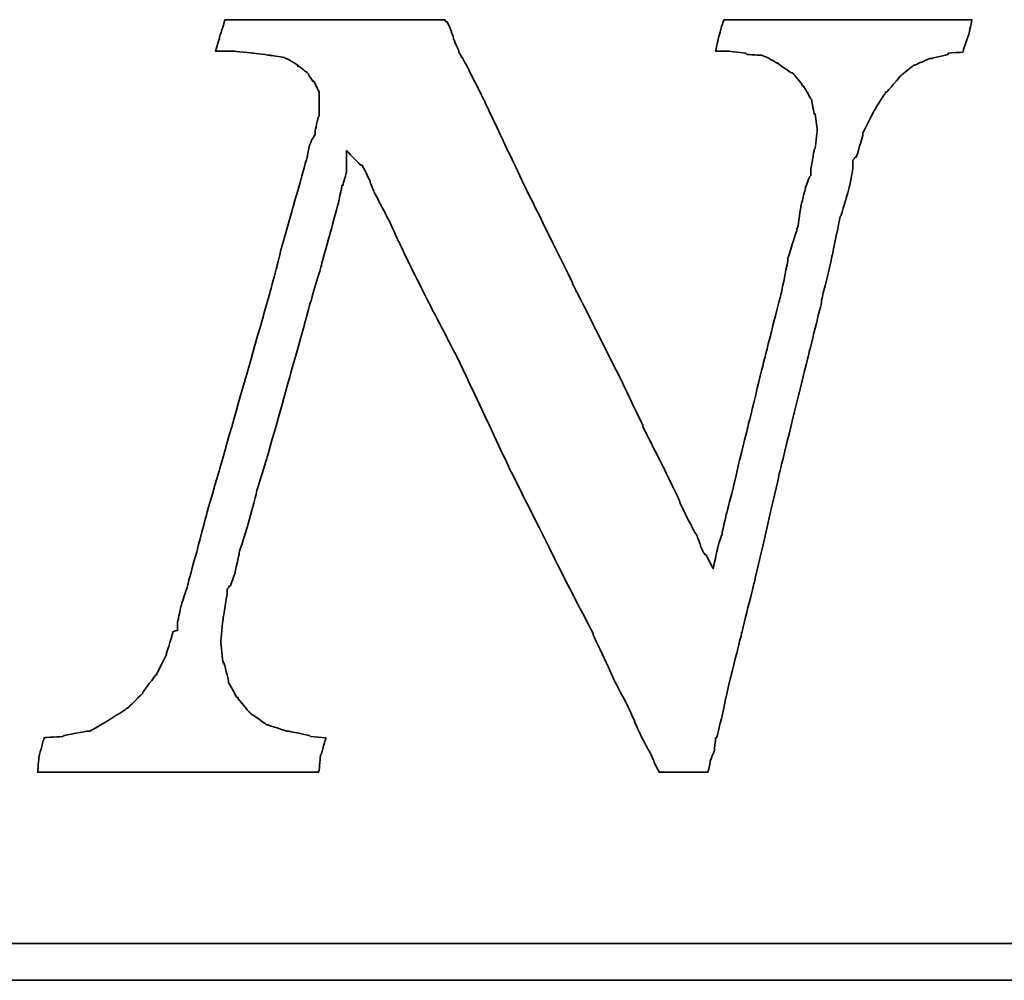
# Model space of a CAD drawing. Header units: millimetres. Extents: x -386 to 3135, y -1989 to 860.
# Tile 37 of 256: x -27.17 to -21.05, y -1959.63 to -1953.67. Entities that reach past the tile are written whole.
import ezdxf

# ---------------------------------------------------------------- set-up
doc = ezdxf.new("R2010")
doc.units = ezdxf.units.MM
doc.layers.add('DIM', color=4, linetype='CONTINUOUS')
doc.layers.add('layer 1', color=7, linetype='CONTINUOUS')

# ---------------------------------------------------------------- blocks, each defined once
blk = doc.blocks.new('TBI MOTION logo(完整正式版)')
at = {"layer": 'layer 1', "color": 22, "lineweight": 35}
for points, knots in [([(58.92625, -7.91875), (58.92625, -7.91875), (58.58625, -7.89375), (58.58625, -7.89375), (58.58625, -7.89375), (58.58625, -7.89375), (58.56625, -7.87125), (58.56625, -7.87125), (58.56625, -7.87125), (58.56625, -7.87125), (58.08375, -7.77375), (58.08375, -7.77375), (58.08375, -7.77375), (58.08375, -7.77375), (58.06125, -7.77375), (58.06125, -7.77375), (58.06125, -7.77375), (58.06125, -7.77375), (57.62625, -7.63125), (57.62625, -7.63125), (57.62625, -7.63125), (57.62625, -7.63125), (57.60625, -7.63125), (57.60625, -7.63125), (57.60625, -7.63125), (57.60625, -7.63125), (57.58125, -7.60625), (57.58125, -7.60625), (57.58125, -7.60625), (57.58125, -7.60625), (57.26625, -7.38875), (57.26625, -7.38875), (57.26625, -7.38875), (57.26625, -7.38875), (57.24625, -7.36875), (57.24625, -7.36875), (57.24625, -7.36875), (57.24625, -7.36875), (57.22125, -7.34375), (57.22125, -7.34375), (57.22125, -7.34375), (57.22125, -7.34375), (56.98125, -7.05375), (56.98125, -7.05375), (56.98125, -7.05375), (56.98125, -7.05375), (56.98125, -7.02875), (56.98125, -7.02875), (56.98125, -7.02875), (56.98125, -7.02875), (56.95625, -7.02875), (56.95625, -7.02875), (56.95625, -7.02875), (56.95625, -7.02875), (56.76625, -6.69625), (56.76625, -6.69625), (56.76625, -6.69625), (56.76625, -6.69625), (56.76625, -6.67125), (56.76625, -6.67125), (56.76625, -6.67125), (56.76625, -6.67125), (56.76625, -6.64875), (56.76625, -6.64875), (56.76625, -6.64875), (56.76625, -6.64875), (56.67125, -6.26375), (56.67125, -6.26375), (56.67125, -6.26375), (56.67125, -6.26375), (56.64625, -6.26375), (56.64625, -6.26375), (56.64625, -6.26375), (56.64625, -6.26375), (56.64625, -6.23875), (56.64625, -6.23875), (56.64625, -6.23875), (56.64625, -6.23875), (56.59625, -5.80875), (56.59625, -5.80875), (56.59625, -5.80875), (56.59625, -5.80875), (56.59625, -5.78375), (56.59625, -5.78375), (56.59625, -5.78375), (56.59625, -5.78375), (56.64625, -5.30375), (56.64625, -5.30375), (56.64625, -5.30375), (56.64625, -5.30375), (56.64625, -5.27875), (56.64625, -5.27875), (56.64625, -5.27875), (56.64625, -5.27875), (56.74125, -4.72875), (56.74125, -4.72875), (56.74125, -4.72875), (56.74125, -4.72875), (56.74125, -4.67875), (56.74125, -4.67875), (56.74125, -4.67875), (56.74125, -4.67875), (56.74125, -4.63375), (56.74125, -4.63375), (56.74125, -4.63375), (56.74125, -4.63375), (56.79125, -4.55875), (56.79125, -4.55875), (56.79125, -4.55875), (56.79125, -4.55875), (56.81125, -4.55875), (56.81125, -4.55875), (56.81125, -4.55875), (56.81125, -4.55875), (56.91125, -4.27375), (56.91125, -4.27375), (56.91125, -4.27375), (56.91125, -4.27375), (57.00625, -3.83874), (57.00625, -3.83874), (57.00625, -3.83874), (57.00625, -3.83874), (57.00625, -3.81374), (57.00625, -3.81374), (57.00625, -3.81374), (57.00625, -3.81374), (57.19875, -3.21374), (57.19875, -3.21374), (57.19875, -3.21374), (57.19875, -3.21374), (57.38625, -2.49625), (57.38625, -2.49625), (57.38625, -2.49625), (57.38625, -2.49625), (57.38625, -2.47374), (57.38625, -2.47374), (57.38625, -2.47374), (57.38625, -2.47374), (57.62625, -1.70375), (57.62625, -1.70375), (57.62625, -1.70375), (57.62625, -1.70375), (58.10625, 0.00125), (58.10625, 0.00125), (58.10625, 0.00125), (58.10625, 0.00125), (58.58625, 1.72625), (58.58625, 1.72625), (58.58625, 1.72625), (58.58625, 1.72625), (58.82625, 2.54125), (58.82625, 2.54125), (58.82625, 2.54125), (58.82625, 2.54125), (58.82625, 2.56374), (58.82625, 2.56374), (58.82625, 2.56374), (58.82625, 2.56374), (59.02125, 3.26125), (59.02125, 3.26125), (59.02125, 3.26125), (59.02125, 3.26125), (59.18625, 3.86125), (59.18625, 3.86125), (59.18625, 3.86125), (59.18625, 3.86125), (59.28625, 4.31875), (59.28625, 4.31875), (59.28625, 4.31875), (59.28625, 4.31875), (59.30625, 4.31875), (59.30625, 4.31875), (59.30625, 4.31875), (59.30625, 4.31875), (59.30625, 4.34125), (59.30625, 4.34125), (59.30625, 4.34125), (59.30625, 4.34125), (59.38125, 4.60625), (59.38125, 4.60625), (59.38125, 4.60625), (59.38125, 4.60625), (59.38125, 4.65125), (59.38125, 4.65125), (59.38125, 4.65125), (59.38125, 4.65125), (59.38125, 5.08625), (59.38125, 5.08625), (59.38125, 5.08625), (59.38125, 5.08625), (59.66625, 4.79624), (59.66625, 4.79624), (59.66625, 4.79624), (59.66625, 4.79624), (59.74125, 4.75124), (59.74125, 4.75124), (59.74125, 4.75124), (59.74125, 4.75124), (59.74125, 4.72624), (59.74125, 4.72624), (59.74125, 4.72624), (59.74125, 4.72624), (59.76125, 4.70124), (59.76125, 4.70124), (59.76125, 4.70124), (59.76125, 4.70124), (59.81125, 4.60625), (59.81125, 4.60625), (59.81125, 4.60625), (59.81125, 4.60625), (59.90625, 4.41125), (59.90625, 4.41125), (59.90625, 4.41125), (59.90625, 4.41125), (59.90625, 4.39125), (59.90625, 4.39125), (59.90625, 4.39125), (59.90625, 4.39125), (60.00375, 4.15124), (60.00375, 4.15124), (60.00375, 4.15124), (60.00375, 4.15124), (60.14625, 3.88374), (60.14625, 3.88374), (60.14625, 3.88374), (60.14625, 3.88374), (60.34125, 3.50124), (60.34125, 3.50124), (60.34125, 3.50124), (60.34125, 3.50124), (60.53125, 3.09125), (60.53125, 3.09125), (60.53125, 3.09125), (60.53125, 3.09125), (60.74625, 2.63625), (60.74625, 2.63625), (60.74625, 2.63625), (60.74625, 2.63625), (61.25125, 1.63124), (61.25125, 1.63124), (61.25125, 1.63124), (61.25125, 1.63124), (61.85125, 0.47625), (61.85125, 0.47625), (61.85125, 0.47625), (61.85125, 0.47625), (63.02625, -2.01874), (63.02625, -2.01874), (63.02625, -2.01874), (63.02625, -2.01874), (64.27625, -4.51374), (64.27625, -4.51374), (64.27625, -4.51374), (64.27625, -4.51374), (64.85125, -5.61375), (64.85125, -5.61375), (64.85125, -5.61375), (64.85125, -5.61375), (64.85125, -5.64125), (64.85125, -5.64125), (64.85125, -5.64125), (64.85125, -5.64125), (65.32875, -6.67125), (65.32875, -6.67125), (65.32875, -6.67125), (65.32875, -6.67125), (65.57125, -7.12875), (65.57125, -7.12875), (65.57125, -7.12875), (65.57125, -7.12875), (65.76125, -7.53625), (65.76125, -7.53625), (65.76125, -7.53625), (65.76125, -7.53625), (65.76125, -7.55625), (65.76125, -7.55625), (65.76125, -7.55625), (65.76125, -7.55625), (65.90375, -7.87125), (65.90375, -7.87125), (65.90375, -7.87125), (65.90375, -7.87125), (66.07125, -8.18125), (66.07125, -8.18125), (66.07125, -8.18125), (66.07125, -8.18125), (66.19125, -8.42375), (66.19125, -8.42375), (66.19125, -8.42375), (66.19125, -8.42375), (66.19125, -8.44375), (66.19125, -8.44375), (66.19125, -8.44375), (66.19125, -8.44375), (66.29125, -8.63875), (66.29125, -8.63875), (66.29125, -8.63875), (66.29125, -8.63875), (66.31125, -8.68625), (66.31125, -8.68625), (66.31125, -8.68625), (66.31125, -8.68625), (66.38375, -8.68625), (66.38375, -8.68625), (66.38375, -8.68625), (66.38375, -8.68625), (66.84125, -8.68625), (66.84125, -8.68625), (66.84125, -8.68625), (66.84125, -8.68625), (67.29625, -8.68625), (67.29625, -8.68625), (67.29625, -8.68625), (67.29625, -8.68625), (67.36625, -8.68625), (67.36625, -8.68625), (67.36625, -8.68625), (67.36625, -8.68625), (67.39125, -8.68625), (67.39125, -8.68625), (67.39125, -8.68625), (67.39125, -8.68625), (67.44125, -8.46875), (67.44125, -8.46875), (67.44125, -8.46875), (67.44125, -8.46875), (67.44125, -8.44375), (67.44125, -8.44375), (67.44125, -8.44375), (67.44125, -8.44375), (67.53625, -8.20375), (67.53625, -8.20375), (67.53625, -8.20375), (67.53625, -8.20375), (67.56125, -7.94375), (67.56125, -7.94375), (67.56125, -7.94375), (67.56125, -7.94375), (67.56125, -7.91875), (67.56125, -7.91875), (67.56125, -7.91875), (67.56125, -7.91875), (67.58625, -7.91875), (67.58625, -7.91875), (67.58625, -7.91875), (67.58625, -7.91875), (67.68125, -7.53625), (67.68125, -7.53625), (67.68125, -7.53625), (67.68125, -7.53625), (67.87375, -6.67125), (67.87375, -6.67125), (67.87375, -6.67125), (67.87375, -6.67125), (68.13625, -5.61375), (68.13625, -5.61375), (68.13625, -5.61375), (68.13625, -5.61375), (68.42375, -4.46374), (68.42375, -4.46374), (68.42375, -4.46374), (68.42375, -4.46374), (68.99875, -1.96874), (68.99875, -1.96874), (68.99875, -1.96874), (68.99875, -1.96874), (69.62625, 0.57625), (69.62625, 0.57625), (69.62625, 0.57625), (69.62625, 0.57625), (69.91125, 1.72625), (69.91125, 1.72625), (69.91125, 1.72625), (69.91125, 1.72625), (69.91125, 1.77625), (69.91125, 1.77625), (69.91125, 1.77625), (69.91125, 1.77625), (70.15125, 2.78124), (70.15125, 2.78124), (70.15125, 2.78124), (70.15125, 2.78124), (70.32125, 3.62125), (70.32125, 3.62125), (70.32125, 3.62125), (70.32125, 3.62125), (70.34125, 3.64625), (70.34125, 3.64625), (70.34125, 3.64625), (70.34125, 3.64625), (70.44125, 3.98125), (70.44125, 3.98125), (70.44125, 3.98125), (70.44125, 3.98125), (70.53625, 4.31875), (70.53625, 4.31875), (70.53625, 4.31875), (70.53625, 4.31875), (70.58125, 4.55875), (70.58125, 4.55875), (70.58125, 4.55875), (70.58125, 4.55875), (70.60625, 4.72624), (70.60625, 4.72624), (70.60625, 4.72624), (70.60625, 4.72624), (70.60625, 4.79624), (70.60625, 4.79624), (70.60625, 4.79624), (70.60625, 4.79624), (70.60625, 4.87125), (70.60625, 4.87125), (70.60625, 4.87125), (70.60625, 4.87125), (70.65625, 4.94125), (70.65625, 4.94125), (70.65625, 4.94125), (70.65625, 4.94125), (70.68125, 4.94125), (70.68125, 4.94125), (70.68125, 4.94125), (70.68125, 4.94125), (70.82125, 5.42125), (70.82125, 5.42125), (70.82125, 5.42125), (70.82125, 5.42125), (70.82125, 5.44625), (70.82125, 5.44625), (70.82125, 5.44625), (70.82125, 5.44625), (70.82125, 5.47125), (70.82125, 5.47125), (70.82125, 5.47125), (70.82125, 5.47125), (71.06125, 5.94625), (71.06125, 5.94625), (71.06125, 5.94625), (71.06125, 5.94625), (71.30125, 6.33124), (71.30125, 6.33124), (71.30125, 6.33124), (71.30125, 6.33124), (71.32625, 6.35625), (71.32625, 6.35625), (71.32625, 6.35625), (71.32625, 6.35625), (71.32625, 6.38124), (71.32625, 6.38124), (71.32625, 6.38124), (71.32625, 6.38124), (71.35125, 6.38124), (71.35125, 6.38124), (71.35125, 6.38124), (71.35125, 6.38124), (71.66125, 6.74125), (71.66125, 6.74125), (71.66125, 6.74125), (71.66125, 6.74125), (71.68625, 6.76625), (71.68625, 6.76625), (71.68625, 6.76625), (71.68625, 6.76625), (71.92625, 6.95624), (71.92625, 6.95624), (71.92625, 6.95624), (71.92625, 6.95624), (71.95125, 6.98125), (71.95125, 6.98125), (71.95125, 6.98125), (71.95125, 6.98125), (71.97625, 6.98125), (71.97625, 6.98125), (71.97625, 6.98125), (71.97625, 6.98125), (72.31125, 7.12624), (72.31125, 7.12624), (72.31125, 7.12624), (72.31125, 7.12624), (72.33375, 7.12624), (72.33375, 7.12624), (72.33375, 7.12624), (72.33375, 7.12624), (72.71625, 7.21875), (72.71625, 7.21875), (72.71625, 7.21875), (72.71625, 7.21875), (72.71625, 7.24624), (72.71625, 7.24624), (72.71625, 7.24624), (72.71625, 7.24624), (72.74125, 7.24624), (72.74125, 7.24624), (72.74125, 7.24624), (72.74125, 7.24624), (73.03124, 7.26624), (73.03124, 7.26624), (73.03124, 7.26624), (73.03124, 7.26624), (73.05375, 7.29125), (73.05375, 7.29125), (73.05375, 7.29125), (73.05375, 7.29125), (73.05375, 7.31625), (73.05375, 7.31625), (73.05375, 7.31625), (73.05375, 7.31625), (73.17625, 7.67625), (73.17625, 7.67625), (73.17625, 7.67625), (73.17625, 7.67625), (73.24625, 7.98625), (73.24625, 7.98625), (73.24625, 7.98625), (73.24625, 7.98625), (73.19625, 7.98625), (73.19625, 7.98625), (73.19625, 7.98625), (73.19625, 7.98625), (72.93625, 7.98625), (72.93625, 7.98625), (72.93625, 7.98625), (72.93625, 7.98625), (72.55125, 7.98625), (72.55125, 7.98625), (72.55125, 7.98625), (72.55125, 7.98625), (72.09625, 7.98625), (72.09625, 7.98625), (72.09625, 7.98625), (72.09625, 7.98625), (71.64125, 7.98625), (71.64125, 7.98625), (71.64125, 7.98625), (71.64125, 7.98625), (70.53625, 7.98625), (70.53625, 7.98625), (70.53625, 7.98625), (70.53625, 7.98625), (69.47875, 7.98625), (69.47875, 7.98625), (69.47875, 7.98625), (69.47875, 7.98625), (68.95125, 7.98625), (68.95125, 7.98625), (68.95125, 7.98625), (68.95125, 7.98625), (68.52125, 7.98625), (68.52125, 7.98625), (68.52125, 7.98625), (68.52125, 7.98625), (68.13625, 7.98625), (68.13625, 7.98625), (68.13625, 7.98625), (68.13625, 7.98625), (67.87375, 7.98625), (67.87375, 7.98625), (67.87375, 7.98625), (67.87375, 7.98625), (67.75125, 7.98625), (67.75125, 7.98625), (67.75125, 7.98625), (67.75125, 7.98625), (67.72625, 7.94125), (67.72625, 7.94125), (67.72625, 7.94125), (67.72625, 7.94125), (67.63125, 7.60625), (67.63125, 7.60625), (67.63125, 7.60625), (67.63125, 7.60625), (67.56125, 7.29125), (67.56125, 7.29125), (67.56125, 7.29125), (67.56125, 7.29125), (67.72625, 7.29125), (67.72625, 7.29125), (67.72625, 7.29125), (67.72625, 7.29125), (67.82625, 7.29125), (67.82625, 7.29125), (67.82625, 7.29125), (67.82625, 7.29125), (67.84625, 7.29125), (67.84625, 7.29125), (67.84625, 7.29125), (67.84625, 7.29125), (68.23125, 7.24624), (68.23125, 7.24624), (68.23125, 7.24624), (68.23125, 7.24624), (68.25875, 7.21875), (68.25875, 7.21875), (68.25875, 7.21875), (68.25875, 7.21875), (68.59125, 7.19624), (68.59125, 7.19624), (68.59125, 7.19624), (68.59125, 7.19624), (68.64125, 7.17125), (68.64125, 7.17125), (68.64125, 7.17125), (68.64125, 7.17125), (68.66625, 7.17125), (68.66625, 7.17125), (68.66625, 7.17125), (68.66625, 7.17125), (68.92625, 7.02624), (68.92625, 7.02624), (68.92625, 7.02624), (68.92625, 7.02624), (68.95125, 7.02624), (68.95125, 7.02624), (68.95125, 7.02624), (68.95125, 7.02624), (68.95125, 7.00624), (68.95125, 7.00624), (68.95125, 7.00624), (68.95125, 7.00624), (69.23875, 6.81125), (69.23875, 6.81125), (69.23875, 6.81125), (69.23875, 6.81125), (69.26625, 6.81125), (69.26625, 6.81125), (69.26625, 6.81125), (69.26625, 6.81125), (69.28625, 6.78625), (69.28625, 6.78625), (69.28625, 6.78625), (69.28625, 6.78625), (69.47875, 6.54875), (69.47875, 6.54875), (69.47875, 6.54875), (69.47875, 6.54875), (69.47875, 6.52375), (69.47875, 6.52375), (69.47875, 6.52375), (69.47875, 6.52375), (69.50625, 6.52375), (69.50625, 6.52375), (69.50625, 6.52375), (69.50625, 6.52375), (69.67125, 6.23625), (69.67125, 6.23625), (69.67125, 6.23625), (69.67125, 6.23625), (69.69375, 6.21125), (69.69375, 6.21125), (69.69375, 6.21125), (69.69375, 6.21125), (69.69375, 6.18625), (69.69375, 6.18625), (69.69375, 6.18625), (69.69375, 6.18625), (69.74625, 5.89875), (69.74625, 5.89875), (69.74625, 5.89875), (69.74625, 5.89875), (69.76625, 5.89875), (69.76625, 5.89875), (69.76625, 5.89875), (69.76625, 5.89875), (69.81375, 5.56625), (69.81375, 5.56625), (69.81375, 5.56625), (69.81375, 5.56625), (69.81375, 5.54125), (69.81375, 5.54125), (69.81375, 5.54125), (69.81375, 5.54125), (69.81375, 5.51625), (69.81375, 5.51625), (69.81375, 5.51625), (69.81375, 5.51625), (69.76625, 5.13125), (69.76625, 5.13125), (69.76625, 5.13125), (69.76625, 5.13125), (69.74625, 5.10874), (69.74625, 5.10874), (69.74625, 5.10874), (69.74625, 5.10874), (69.67125, 4.65125), (69.67125, 4.65125), (69.67125, 4.65125), (69.67125, 4.65125), (69.67125, 4.55875), (69.67125, 4.55875), (69.67125, 4.55875), (69.67125, 4.55875), (69.67125, 4.53125), (69.67125, 4.53125), (69.67125, 4.53125), (69.67125, 4.53125), (69.64625, 4.50874), (69.64625, 4.50874), (69.64625, 4.50874), (69.64625, 4.50874), (69.55125, 4.27125), (69.55125, 4.27125), (69.55125, 4.27125), (69.55125, 4.27125), (69.55125, 4.24625), (69.55125, 4.24625), (69.55125, 4.24625), (69.55125, 4.24625), (69.45375, 3.86125), (69.45375, 3.86125), (69.45375, 3.86125), (69.45375, 3.86125), (69.38625, 3.40624), (69.38625, 3.40624), (69.38625, 3.40624), (69.38625, 3.40624), (69.35875, 3.33125), (69.35875, 3.33125), (69.35875, 3.33125), (69.35875, 3.33125), (69.35875, 3.30875), (69.35875, 3.30875), (69.35875, 3.30875), (69.35875, 3.30875), (69.16625, 2.71125), (69.16625, 2.71125), (69.16625, 2.71125), (69.16625, 2.71125), (69.16625, 2.66375), (69.16625, 2.66375), (69.16625, 2.66375), (69.16625, 2.66375), (69.02625, 1.96374), (69.02625, 1.96374), (69.02625, 1.96374), (69.02625, 1.96374), (68.64125, 0.45624), (68.64125, 0.45624), (68.64125, 0.45624), (68.64125, 0.45624), (68.25875, -1.10625), (68.25875, -1.10625), (68.25875, -1.10625), (68.25875, -1.10625), (68.08625, -1.80125), (68.08625, -1.80125), (68.08625, -1.80125), (68.08625, -1.80125), (67.94625, -2.42625), (67.94625, -2.42625), (67.94625, -2.42625), (67.94625, -2.42625), (67.80125, -2.95375), (67.80125, -2.95375), (67.80125, -2.95375), (67.80125, -2.95375), (67.70625, -3.38375), (67.70625, -3.38375), (67.70625, -3.38375), (67.70625, -3.38375), (67.70625, -3.40875), (67.70625, -3.40875), (67.70625, -3.40875), (67.70625, -3.40875), (67.63125, -3.62375), (67.63125, -3.62375), (67.63125, -3.62375), (67.63125, -3.62375), (67.60625, -3.72125), (67.60625, -3.72125), (67.60625, -3.72125), (67.60625, -3.72125), (67.51125, -4.17375), (67.51125, -4.17375), (67.51125, -4.17375), (67.51125, -4.17375), (67.34625, -3.86374), (67.34625, -3.86374), (67.34625, -3.86374), (67.34625, -3.86374), (67.32125, -3.86374), (67.32125, -3.86374), (67.32125, -3.86374), (67.32125, -3.86374), (67.27125, -3.76874), (67.27125, -3.76874), (67.27125, -3.76874), (67.27125, -3.76874), (67.22625, -3.67374), (67.22625, -3.67374), (67.22625, -3.67374), (67.22625, -3.67374), (67.22625, -3.64875), (67.22625, -3.64875), (67.22625, -3.64875), (67.22625, -3.64875), (67.15125, -3.45375), (67.15125, -3.45375), (67.15125, -3.45375), (67.15125, -3.45375), (67.05625, -3.28875), (67.05625, -3.28875), (67.05625, -3.28875), (67.05625, -3.28875), (66.91125, -3.00125), (66.91125, -3.00125), (66.91125, -3.00125), (66.91125, -3.00125), (66.77125, -2.71375), (66.77125, -2.71375), (66.77125, -2.71375), (66.77125, -2.71375), (66.77125, -2.68875), (66.77125, -2.68875), (66.77125, -2.68875), (66.77125, -2.68875), (66.41125, -1.94374), (66.41125, -1.94374), (66.41125, -1.94374), (66.41125, -1.94374), (65.95125, -1.03375), (65.95125, -1.03375), (65.95125, -1.03375), (65.95125, -1.03375), (65.95125, -1.00875), (65.95125, -1.00875), (65.95125, -1.00875), (65.95125, -1.00875), (65.49625, -0.04874), (65.49625, -0.04874), (65.49625, -0.04874), (65.49625, -0.04874), (64.39375, 2.13624), (64.39375, 2.13624), (64.39375, 2.13624), (64.39375, 2.13624), (64.39375, 2.15624), (64.39375, 2.15624), (64.39375, 2.15624), (64.39375, 2.15624), (63.33625, 4.29125), (63.33625, 4.29125), (63.33625, 4.29125), (63.33625, 4.29125), (62.85625, 5.30125), (62.85625, 5.30125), (62.85625, 5.30125), (62.85625, 5.30125), (62.42625, 6.21125), (62.42625, 6.21125), (62.42625, 6.21125), (62.42625, 6.21125), (62.04125, 6.98125), (62.04125, 6.98125), (62.04125, 6.98125), (62.04125, 6.98125), (61.87375, 7.26624), (61.87375, 7.26624), (61.87375, 7.26624), (61.87375, 7.26624), (61.87375, 7.29125), (61.87375, 7.29125), (61.87375, 7.29125), (61.87375, 7.29125), (61.75625, 7.55625), (61.75625, 7.55625), (61.75625, 7.55625), (61.75625, 7.55625), (61.75625, 7.58124), (61.75625, 7.58124), (61.75625, 7.58124), (61.75625, 7.58124), (61.68375, 7.79375), (61.68375, 7.79375), (61.68375, 7.79375), (61.68375, 7.79375), (61.61125, 7.94125), (61.61125, 7.94125), (61.61125, 7.94125), (61.61125, 7.94125), (61.58625, 7.94125), (61.58625, 7.94125), (61.58625, 7.94125), (61.58625, 7.94125), (61.56375, 7.98625), (61.56375, 7.98625), (61.56375, 7.98625), (61.56375, 7.98625), (61.41875, 7.98625), (61.41875, 7.98625), (61.41875, 7.98625), (61.41875, 7.98625), (61.18125, 7.98625), (61.18125, 7.98625), (61.18125, 7.98625), (61.18125, 7.98625), (60.84125, 7.98625), (60.84125, 7.98625), (60.84125, 7.98625), (60.84125, 7.98625), (60.02625, 7.98625), (60.02625, 7.98625), (60.02625, 7.98625), (60.02625, 7.98625), (59.11625, 7.98625), (59.11625, 7.98625), (59.11625, 7.98625), (59.11625, 7.98625), (58.15625, 7.98625), (58.15625, 7.98625), (58.15625, 7.98625), (58.15625, 7.98625), (57.34125, 7.98625), (57.34125, 7.98625), (57.34125, 7.98625), (57.34125, 7.98625), (57.00625, 7.98625), (57.00625, 7.98625), (57.00625, 7.98625), (57.00625, 7.98625), (56.76625, 7.98625), (56.76625, 7.98625), (56.76625, 7.98625), (56.76625, 7.98625), (56.69125, 7.98625), (56.69125, 7.98625), (56.69125, 7.98625), (56.69125, 7.98625), (56.67125, 7.94125), (56.67125, 7.94125), (56.67125, 7.94125), (56.67125, 7.94125), (56.67125, 7.91625), (56.67125, 7.91625), (56.67125, 7.91625), (56.67125, 7.91625), (56.57125, 7.60625), (56.57125, 7.60625), (56.57125, 7.60625), (56.57125, 7.60625), (56.57125, 7.58124), (56.57125, 7.58124), (56.57125, 7.58124), (56.57125, 7.58124), (56.47625, 7.29125), (56.47625, 7.29125), (56.47625, 7.29125), (56.47625, 7.29125), (56.57125, 7.29125), (56.57125, 7.29125), (56.57125, 7.29125), (56.57125, 7.29125), (56.76625, 7.29125), (56.76625, 7.29125), (56.76625, 7.29125), (56.76625, 7.29125), (56.86125, 7.29125), (56.86125, 7.29125), (56.86125, 7.29125), (56.86125, 7.29125), (56.88625, 7.29125), (56.88625, 7.29125), (56.88625, 7.29125), (56.88625, 7.29125), (57.31625, 7.24624), (57.31625, 7.24624), (57.31625, 7.24624), (57.31625, 7.24624), (57.70125, 7.19624), (57.70125, 7.19624), (57.70125, 7.19624), (57.70125, 7.19624), (57.72625, 7.19624), (57.72625, 7.19624), (57.72625, 7.19624), (57.72625, 7.19624), (58.01125, 7.14624), (58.01125, 7.14624), (58.01125, 7.14624), (58.01125, 7.14624), (58.03625, 7.12624), (58.03625, 7.12624), (58.03625, 7.12624), (58.03625, 7.12624), (58.06125, 7.12624), (58.06125, 7.12624), (58.06125, 7.12624), (58.06125, 7.12624), (58.30125, 6.98125), (58.30125, 6.98125), (58.30125, 6.98125), (58.30125, 6.98125), (58.30125, 6.95624), (58.30125, 6.95624), (58.30125, 6.95624), (58.30125, 6.95624), (58.32375, 6.95624), (58.32375, 6.95624), (58.32375, 6.95624), (58.32375, 6.95624), (58.51625, 6.81125), (58.51625, 6.81125), (58.51625, 6.81125), (58.51625, 6.81125), (58.54125, 6.78625), (58.54125, 6.78625), (58.54125, 6.78625), (58.54125, 6.78625), (58.54125, 6.76625), (58.54125, 6.76625), (58.54125, 6.76625), (58.54125, 6.76625), (58.63625, 6.62124), (58.63625, 6.62124), (58.63625, 6.62124), (58.63625, 6.62124), (58.65875, 6.62124), (58.65875, 6.62124), (58.65875, 6.62124), (58.65875, 6.62124), (58.75625, 6.42625), (58.75625, 6.42625), (58.75625, 6.42625), (58.75625, 6.42625), (58.77875, 6.38124), (58.77875, 6.38124), (58.77875, 6.38124), (58.77875, 6.38124), (58.77875, 6.33124), (58.77875, 6.33124), (58.77875, 6.33124), (58.77875, 6.33124), (58.77875, 6.09125), (58.77875, 6.09125), (58.77875, 6.09125), (58.77875, 6.09125), (58.77875, 5.85125), (58.77875, 5.85125), (58.77875, 5.85125), (58.77875, 5.85125), (58.75625, 5.82625), (58.75625, 5.82625), (58.75625, 5.82625), (58.75625, 5.82625), (58.68625, 5.51625), (58.68625, 5.51625), (58.68625, 5.51625), (58.68625, 5.51625), (58.68625, 5.47125), (58.68625, 5.47125), (58.68625, 5.47125), (58.68625, 5.47125), (58.68625, 5.44625), (58.68625, 5.44625), (58.68625, 5.44625), (58.68625, 5.44625), (58.65875, 5.39625), (58.65875, 5.39625), (58.65875, 5.39625), (58.65875, 5.39625), (58.61125, 5.32624), (58.61125, 5.32624), (58.61125, 5.32624), (58.61125, 5.32624), (58.56625, 5.20375), (58.56625, 5.20375), (58.56625, 5.20375), (58.56625, 5.20375), (58.51625, 4.99125), (58.51625, 4.99125), (58.51625, 4.99125), (58.51625, 4.99125), (58.51625, 4.96625), (58.51625, 4.96625), (58.51625, 4.96625), (58.51625, 4.96625), (58.37125, 4.43625), (58.37125, 4.43625), (58.37125, 4.43625), (58.37125, 4.43625), (58.18125, 3.76625), (58.18125, 3.76625), (58.18125, 3.76625), (58.18125, 3.76625), (57.94125, 2.92624), (57.94125, 2.92624), (57.94125, 2.92624), (57.94125, 2.92624), (57.70125, 1.98874), (57.70125, 1.98874), (57.70125, 1.98874), (57.70125, 1.98874), (57.12625, -0.02374), (57.12625, -0.02374), (57.12625, -0.02374), (57.12625, -0.02374), (56.55125, -2.03875), (56.55125, -2.03875), (56.55125, -2.03875), (56.55125, -2.03875), (56.28625, -2.95375), (56.28625, -2.95375), (56.28625, -2.95375), (56.28625, -2.95375), (56.07125, -3.76874), (56.07125, -3.76874), (56.07125, -3.76874), (56.07125, -3.76874), (55.87625, -4.48874), (55.87625, -4.48874), (55.87625, -4.48874), (55.87625, -4.48874), (55.87625, -4.51374), (55.87625, -4.51374), (55.87625, -4.51374), (55.87625, -4.51374), (55.71125, -5.01625), (55.71125, -5.01625), (55.71125, -5.01625), (55.71125, -5.01625), (55.66125, -5.25375), (55.66125, -5.25375), (55.66125, -5.25375), (55.66125, -5.25375), (55.66125, -5.27875), (55.66125, -5.27875), (55.66125, -5.27875), (55.66125, -5.27875), (55.63625, -5.37375), (55.63625, -5.37375), (55.63625, -5.37375), (55.63625, -5.37375), (55.63625, -5.42375), (55.63625, -5.42375), (55.63625, -5.42375), (55.63625, -5.42375), (55.63625, -5.54125), (55.63625, -5.54125), (55.63625, -5.54125), (55.63625, -5.54125), (55.54125, -5.56875), (55.54125, -5.56875), (55.54125, -5.56875), (55.54125, -5.56875), (55.39625, -6.04875), (55.39625, -6.04875), (55.39625, -6.04875), (55.39625, -6.04875), (55.39625, -6.06875), (55.39625, -6.06875), (55.39625, -6.06875), (55.39625, -6.06875), (55.18125, -6.50375), (55.18125, -6.50375), (55.18125, -6.50375), (55.18125, -6.50375), (55.15625, -6.52875), (55.15625, -6.52875), (55.15625, -6.52875), (55.15625, -6.52875), (54.86875, -6.91125), (54.86875, -6.91125), (54.86875, -6.91125), (54.86875, -6.91125), (54.86875, -6.93375), (54.86875, -6.93375), (54.86875, -6.93375), (54.86875, -6.93375), (54.53125, -7.26875), (54.53125, -7.26875), (54.53125, -7.26875), (54.53125, -7.26875), (54.51125, -7.26875), (54.51125, -7.26875), (54.51125, -7.26875), (54.51125, -7.26875), (54.48625, -7.29625), (54.48625, -7.29625), (54.48625, -7.29625), (54.48625, -7.29625), (54.10375, -7.53625), (54.10375, -7.53625), (54.10375, -7.53625), (54.10375, -7.53625), (53.69625, -7.77375), (53.69625, -7.77375), (53.69625, -7.77375), (53.69625, -7.77375), (53.67125, -7.77375), (53.67125, -7.77375), (53.67125, -7.77375), (53.67125, -7.77375), (53.64625, -7.77375), (53.64625, -7.77375), (53.64625, -7.77375), (53.64625, -7.77375), (53.11625, -7.87125), (53.11625, -7.87125), (53.11625, -7.87125), (53.11625, -7.87125), (53.09625, -7.89375), (53.09625, -7.89375), (53.09625, -7.89375), (53.09625, -7.89375), (52.68625, -7.91875), (52.68625, -7.91875), (52.68625, -7.91875), (52.68625, -7.91875), (52.66125, -7.99125), (52.66125, -7.99125), (52.66125, -7.99125), (52.66125, -7.99125), (52.56625, -8.34875), (52.56625, -8.34875), (52.56625, -8.34875), (52.56625, -8.34875), (52.54125, -8.68625), (52.54125, -8.68625), (52.54125, -8.68625), (52.54125, -8.68625), (52.58875, -8.68625), (52.58875, -8.68625), (52.58875, -8.68625), (52.58875, -8.68625), (52.87625, -8.68625), (52.87625, -8.68625), (52.87625, -8.68625), (52.87625, -8.68625), (53.33625, -8.68625), (53.33625, -8.68625), (53.33625, -8.68625), (53.33625, -8.68625), (53.79125, -8.68625), (53.79125, -8.68625), (53.79125, -8.68625), (53.79125, -8.68625), (54.36625, -8.68625), (54.36625, -8.68625), (54.36625, -8.68625), (54.36625, -8.68625), (55.59125, -8.68625), (55.59125, -8.68625), (55.59125, -8.68625), (55.59125, -8.68625), (56.76625, -8.68625), (56.76625, -8.68625), (56.76625, -8.68625), (56.76625, -8.68625), (57.34125, -8.68625), (57.34125, -8.68625), (57.34125, -8.68625), (57.34125, -8.68625), (57.82125, -8.68625), (57.82125, -8.68625), (57.82125, -8.68625), (57.82125, -8.68625), (58.25125, -8.68625), (58.25125, -8.68625), (58.25125, -8.68625), (58.25125, -8.68625), (58.58625, -8.68625), (58.58625, -8.68625), (58.58625, -8.68625), (58.58625, -8.68625), (58.75625, -8.68625), (58.75625, -8.68625), (58.75625, -8.68625), (58.75625, -8.68625), (58.77875, -8.63875), (58.77875, -8.63875), (58.77875, -8.63875), (58.77875, -8.63875), (58.80625, -8.30375), (58.80625, -8.30375), (58.80625, -8.30375), (58.80625, -8.30375), (58.82625, -8.27875), (58.82625, -8.27875), (58.82625, -8.27875), (58.82625, -8.27875), (58.92625, -7.91875), (58.92625, -7.91875)], [0, 0, 0, 0, 0.003125, 0.003125, 0.003125, 0.00312501, 0.00625, 0.00625, 0.00625, 0.00625001, 0.009375, 0.009375, 0.009375, 0.00937501, 0.0125, 0.0125, 0.0125, 0.01250001, 0.015625, 0.015625, 0.015625, 0.01562501, 0.01875, 0.01875, 0.01875, 0.01875001, 0.021875, 0.021875, 0.021875, 0.02187501, 0.025, 0.025, 0.025, 0.02500001, 0.028125, 0.028125, 0.028125, 0.02812501, 0.03125, 0.03125, 0.03125, 0.03125001, 0.034375, 0.034375, 0.034375, 0.03437501, 0.0375, 0.0375, 0.0375, 0.03750001, 0.040625, 0.040625, 0.040625, 0.04062501, 0.04375, 0.04375, 0.04375, 0.04375001, 0.046875, 0.046875, 0.046875, 0.04687501, 0.05, 0.05, 0.05, 0.05000001, 0.053125, 0.053125, 0.053125, 0.05312501, 0.05625, 0.05625, 0.05625, 0.05625001, 0.059375, 0.059375, 0.059375, 0.05937501, 0.0625, 0.0625, 0.0625, 0.06250001, 0.065625, 0.065625, 0.065625, 0.06562501, 0.06875, 0.06875, 0.06875, 0.06875001, 0.071875, 0.071875, 0.071875, 0.07187501, 0.075, 0.075, 0.075, 0.07500001, 0.078125, 0.078125, 0.078125, 0.07812501, 0.08125, 0.08125, 0.08125, 0.08125001, 0.084375, 0.084375, 0.084375, 0.08437501, 0.0875, 0.0875, 0.0875, 0.08750001, 0.090625, 0.090625, 0.090625, 0.09062501, 0.09375, 0.09375, 0.09375, 0.09375001, 0.096875, 0.096875, 0.096875, 0.09687501, 0.1, 0.1, 0.1, 0.10000001, 0.103125, 0.103125, 0.103125, 0.10312501, 0.10625, 0.10625, 0.10625, 0.10625001, 0.109375, 0.109375, 0.109375, 0.10937501, 0.1125, 0.1125, 0.1125, 0.11250001, 0.115625, 0.115625, 0.115625, 0.11562501, 0.11875, 0.11875, 0.11875, 0.11875001, 0.121875, 0.121875, 0.121875, 0.12187501, 0.125, 0.125, 0.125, 0.12500001, 0.128125, 0.128125, 0.128125, 0.12812501, 0.13125, 0.13125, 0.13125, 0.13125001, 0.134375, 0.134375, 0.134375, 0.13437501, 0.1375, 0.1375, 0.1375, 0.13750001, 0.140625, 0.140625, 0.140625, 0.14062501, 0.14375, 0.14375, 0.14375, 0.14375001, 0.146875, 0.146875, 0.146875, 0.14687501, 0.15, 0.15, 0.15, 0.15000001, 0.153125, 0.153125, 0.153125, 0.15312501, 0.15625, 0.15625, 0.15625, 0.15625001, 0.159375, 0.159375, 0.159375, 0.15937501, 0.1625, 0.1625, 0.1625, 0.16250001, 0.165625, 0.165625, 0.165625, 0.16562501, 0.16875, 0.16875, 0.16875, 0.16875001, 0.171875, 0.171875, 0.171875, 0.17187501, 0.175, 0.175, 0.175, 0.17500001, 0.178125, 0.178125, 0.178125, 0.17812501, 0.18125, 0.18125, 0.18125, 0.18125001, 0.184375, 0.184375, 0.184375, 0.18437501, 0.1875, 0.1875, 0.1875, 0.18750001, 0.190625, 0.190625, 0.190625, 0.19062501, 0.19375, 0.19375, 0.19375, 0.19375001, 0.196875, 0.196875, 0.196875, 0.19687501, 0.2, 0.2, 0.2, 0.20000001, 0.203125, 0.203125, 0.203125, 0.20312501, 0.20625, 0.20625, 0.20625, 0.20625001, 0.209375, 0.209375, 0.209375, 0.20937501, 0.2125, 0.2125, 0.2125, 0.21250001, 0.215625, 0.215625, 0.215625, 0.21562501, 0.21875, 0.21875, 0.21875, 0.21875001, 0.221875, 0.221875, 0.221875, 0.22187501, 0.225, 0.225, 0.225, 0.22500001, 0.228125, 0.228125, 0.228125, 0.22812501, 0.23125, 0.23125, 0.23125, 0.23125001, 0.234375, 0.234375, 0.234375, 0.23437501, 0.2375, 0.2375, 0.2375, 0.23750001, 0.240625, 0.240625, 0.240625, 0.24062501, 0.24375, 0.24375, 0.24375, 0.24375001, 0.246875, 0.246875, 0.246875, 0.24687501, 0.25, 0.25, 0.25, 0.25000001, 0.253125, 0.253125, 0.253125, 0.25312501, 0.25625, 0.25625, 0.25625, 0.25625001, 0.259375, 0.259375, 0.259375, 0.25937501, 0.2625, 0.2625, 0.2625, 0.26250001, 0.265625, 0.265625, 0.265625, 0.26562501, 0.26875, 0.26875, 0.26875, 0.26875001, 0.271875, 0.271875, 0.271875, 0.27187501, 0.275, 0.275, 0.275, 0.27500001, 0.278125, 0.278125, 0.278125, 0.27812501, 0.28125, 0.28125, 0.28125, 0.28125001, 0.284375, 0.284375, 0.284375, 0.28437501, 0.2875, 0.2875, 0.2875, 0.28750001, 0.290625, 0.290625, 0.290625, 0.29062501, 0.29375, 0.29375, 0.29375, 0.29375001, 0.296875, 0.296875, 0.296875, 0.29687501, 0.3, 0.3, 0.3, 0.30000001, 0.303125, 0.303125, 0.303125, 0.30312501, 0.30625, 0.30625, 0.30625, 0.30625001, 0.309375, 0.309375, 0.309375, 0.30937501, 0.3125, 0.3125, 0.3125, 0.31250001, 0.315625, 0.315625, 0.315625, 0.31562501, 0.31875, 0.31875, 0.31875, 0.31875001, 0.321875, 0.321875, 0.321875, 0.32187501, 0.325, 0.325, 0.325, 0.32500001, 0.328125, 0.328125, 0.328125, 0.32812501, 0.33125, 0.33125, 0.33125, 0.33125001, 0.334375, 0.334375, 0.334375, 0.33437501, 0.3375, 0.3375, 0.3375, 0.33750001, 0.340625, 0.340625, 0.340625, 0.34062501, 0.34375, 0.34375, 0.34375, 0.34375001, 0.346875, 0.346875, 0.346875, 0.34687501, 0.35, 0.35, 0.35, 0.35000001, 0.353125, 0.353125, 0.353125, 0.35312501, 0.35625, 0.35625, 0.35625, 0.35625001, 0.359375, 0.359375, 0.359375, 0.35937501, 0.3625, 0.3625, 0.3625, 0.36250001, 0.365625, 0.365625, 0.365625, 0.36562501, 0.36875, 0.36875, 0.36875, 0.36875001, 0.371875, 0.371875, 0.371875, 0.37187501, 0.375, 0.375, 0.375, 0.37500001, 0.378125, 0.378125, 0.378125, 0.37812501, 0.38125, 0.38125, 0.38125, 0.38125001, 0.384375, 0.384375, 0.384375, 0.38437501, 0.3875, 0.3875, 0.3875, 0.38750001, 0.390625, 0.390625, 0.390625, 0.39062501, 0.39375, 0.39375, 0.39375, 0.39375001, 0.396875, 0.396875, 0.396875, 0.39687501, 0.4, 0.4, 0.4, 0.40000001, 0.403125, 0.403125, 0.403125, 0.40312501, 0.40625, 0.40625, 0.40625, 0.40625001, 0.409375, 0.409375, 0.409375, 0.40937501, 0.4125, 0.4125, 0.4125, 0.41250001, 0.415625, 0.415625, 0.415625, 0.41562501, 0.41875, 0.41875, 0.41875, 0.41875001, 0.421875, 0.421875, 0.421875, 0.42187501, 0.425, 0.425, 0.425, 0.42500001, 0.428125, 0.428125, 0.428125, 0.42812501, 0.43125, 0.43125, 0.43125, 0.43125001, 0.434375, 0.434375, 0.434375, 0.43437501, 0.4375, 0.4375, 0.4375, 0.43750001, 0.440625, 0.440625, 0.440625, 0.44062501, 0.44375, 0.44375, 0.44375, 0.44375001, 0.446875, 0.446875, 0.446875, 0.44687501, 0.45, 0.45, 0.45, 0.45000001, 0.453125, 0.453125, 0.453125, 0.45312501, 0.45625, 0.45625, 0.45625, 0.45625001, 0.459375, 0.459375, 0.459375, 0.45937501, 0.4625, 0.4625, 0.4625, 0.46250001, 0.465625, 0.465625, 0.465625, 0.46562501, 0.46875, 0.46875, 0.46875, 0.46875001, 0.471875, 0.471875, 0.471875, 0.47187501, 0.475, 0.475, 0.475, 0.47500001, 0.478125, 0.478125, 0.478125, 0.47812501, 0.48125, 0.48125, 0.48125, 0.48125001, 0.484375, 0.484375, 0.484375, 0.48437501, 0.4875, 0.4875, 0.4875, 0.48750001, 0.490625, 0.490625, 0.490625, 0.49062501, 0.49375, 0.49375, 0.49375, 0.49375001, 0.496875, 0.496875, 0.496875, 0.49687501, 0.5, 0.5, 0.5, 0.50000001, 0.503125, 0.503125, 0.503125, 0.50312501, 0.50625, 0.50625, 0.50625, 0.50625001, 0.509375, 0.509375, 0.509375, 0.50937501, 0.5125, 0.5125, 0.5125, 0.51250001, 0.515625, 0.515625, 0.515625, 0.51562501, 0.51875, 0.51875, 0.51875, 0.51875001, 0.521875, 0.521875, 0.521875, 0.52187501, 0.525, 0.525, 0.525, 0.52500001, 0.528125, 0.528125, 0.528125, 0.52812501, 0.53125, 0.53125, 0.53125, 0.53125001, 0.534375, 0.534375, 0.534375, 0.53437501, 0.5375, 0.5375, 0.5375, 0.53750001, 0.540625, 0.540625, 0.540625, 0.54062501, 0.54375, 0.54375, 0.54375, 0.54375001, 0.546875, 0.546875, 0.546875, 0.54687501, 0.55, 0.55, 0.55, 0.55000001, 0.553125, 0.553125, 0.553125, 0.55312501, 0.55625, 0.55625, 0.55625, 0.55625001, 0.559375, 0.559375, 0.559375, 0.55937501, 0.5625, 0.5625, 0.5625, 0.56250001, 0.565625, 0.565625, 0.565625, 0.56562501, 0.56875, 0.56875, 0.56875, 0.56875001, 0.571875, 0.571875, 0.571875, 0.57187501, 0.575, 0.575, 0.575, 0.57500001, 0.578125, 0.578125, 0.578125, 0.57812501, 0.58125, 0.58125, 0.58125, 0.58125001, 0.584375, 0.584375, 0.584375, 0.58437501, 0.5875, 0.5875, 0.5875, 0.58750001, 0.590625, 0.590625, 0.590625, 0.59062501, 0.59375, 0.59375, 0.59375, 0.59375001, 0.596875, 0.596875, 0.596875, 0.59687501, 0.6, 0.6, 0.6, 0.60000001, 0.603125, 0.603125, 0.603125, 0.60312501, 0.60625, 0.60625, 0.60625, 0.60625001, 0.609375, 0.609375, 0.609375, 0.60937501, 0.6125, 0.6125, 0.6125, 0.61250001, 0.615625, 0.615625, 0.615625, 0.61562501, 0.61875, 0.61875, 0.61875, 0.61875001, 0.621875, 0.621875, 0.621875, 0.62187501, 0.625, 0.625, 0.625, 0.62500001, 0.628125, 0.628125, 0.628125, 0.62812501, 0.63125, 0.63125, 0.63125, 0.63125001, 0.634375, 0.634375, 0.634375, 0.63437501, 0.6375, 0.6375, 0.6375, 0.63750001, 0.640625, 0.640625, 0.640625, 0.64062501, 0.64375, 0.64375, 0.64375, 0.64375001, 0.646875, 0.646875, 0.646875, 0.64687501, 0.65, 0.65, 0.65, 0.65000001, 0.653125, 0.653125, 0.653125, 0.65312501, 0.65625, 0.65625, 0.65625, 0.65625001, 0.659375, 0.659375, 0.659375, 0.65937501, 0.6625, 0.6625, 0.6625, 0.66250001, 0.665625, 0.665625, 0.665625, 0.66562501, 0.66875, 0.66875, 0.66875, 0.66875001, 0.671875, 0.671875, 0.671875, 0.67187501, 0.675, 0.675, 0.675, 0.67500001, 0.678125, 0.678125, 0.678125, 0.67812501, 0.68125, 0.68125, 0.68125, 0.68125001, 0.684375, 0.684375, 0.684375, 0.68437501, 0.6875, 0.6875, 0.6875, 0.68750001, 0.690625, 0.690625, 0.690625, 0.69062501, 0.69375, 0.69375, 0.69375, 0.69375001, 0.696875, 0.696875, 0.696875, 0.69687501, 0.7, 0.7, 0.7, 0.70000001, 0.703125, 0.703125, 0.703125, 0.70312501, 0.70625, 0.70625, 0.70625, 0.70625001, 0.709375, 0.709375, 0.709375, 0.70937501, 0.7125, 0.7125, 0.7125, 0.71250001, 0.715625, 0.715625, 0.715625, 0.71562501, 0.71875, 0.71875, 0.71875, 0.71875001, 0.721875, 0.721875, 0.721875, 0.72187501, 0.725, 0.725, 0.725, 0.72500001, 0.728125, 0.728125, 0.728125, 0.72812501, 0.73125, 0.73125, 0.73125, 0.73125001, 0.734375, 0.734375, 0.734375, 0.73437501, 0.7375, 0.7375, 0.7375, 0.73750001, 0.740625, 0.740625, 0.740625, 0.74062501, 0.74375, 0.74375, 0.74375, 0.74375001, 0.746875, 0.746875, 0.746875, 0.74687501, 0.75, 0.75, 0.75, 0.75000001, 0.753125, 0.753125, 0.753125, 0.75312501, 0.75625, 0.75625, 0.75625, 0.75625001, 0.759375, 0.759375, 0.759375, 0.75937501, 0.7625, 0.7625, 0.7625, 0.76250001, 0.765625, 0.765625, 0.765625, 0.76562501, 0.76875, 0.76875, 0.76875, 0.76875001, 0.771875, 0.771875, 0.771875, 0.77187501, 0.775, 0.775, 0.775, 0.77500001, 0.778125, 0.778125, 0.778125, 0.77812501, 0.78125, 0.78125, 0.78125, 0.78125001, 0.784375, 0.784375, 0.784375, 0.78437501, 0.7875, 0.7875, 0.7875, 0.78750001, 0.790625, 0.790625, 0.790625, 0.79062501, 0.79375, 0.79375, 0.79375, 0.79375001, 0.796875, 0.796875, 0.796875, 0.79687501, 0.8, 0.8, 0.8, 0.80000001, 0.803125, 0.803125, 0.803125, 0.80312501, 0.80625, 0.80625, 0.80625, 0.80625001, 0.809375, 0.809375, 0.809375, 0.80937501, 0.8125, 0.8125, 0.8125, 0.81250001, 0.815625, 0.815625, 0.815625, 0.81562501, 0.81875, 0.81875, 0.81875, 0.81875001, 0.821875, 0.821875, 0.821875, 0.82187501, 0.825, 0.825, 0.825, 0.82500001, 0.828125, 0.828125, 0.828125, 0.82812501, 0.83125, 0.83125, 0.83125, 0.83125001, 0.834375, 0.834375, 0.834375, 0.83437501, 0.8375, 0.8375, 0.8375, 0.83750001, 0.840625, 0.840625, 0.840625, 0.84062501, 0.84375, 0.84375, 0.84375, 0.84375001, 0.846875, 0.846875, 0.846875, 0.84687501, 0.85, 0.85, 0.85, 0.85000001, 0.853125, 0.853125, 0.853125, 0.85312501, 0.85625, 0.85625, 0.85625, 0.85625001, 0.859375, 0.859375, 0.859375, 0.85937501, 0.8625, 0.8625, 0.8625, 0.86250001, 0.865625, 0.865625, 0.865625, 0.86562501, 0.86875, 0.86875, 0.86875, 0.86875001, 0.871875, 0.871875, 0.871875, 0.87187501, 0.875, 0.875, 0.875, 0.87500001, 0.878125, 0.878125, 0.878125, 0.87812501, 0.88125, 0.88125, 0.88125, 0.88125001, 0.884375, 0.884375, 0.884375, 0.88437501, 0.8875, 0.8875, 0.8875, 0.88750001, 0.890625, 0.890625, 0.890625, 0.89062501, 0.89375, 0.89375, 0.89375, 0.89375001, 0.896875, 0.896875, 0.896875, 0.89687501, 0.9, 0.9, 0.9, 0.90000001, 0.903125, 0.903125, 0.903125, 0.90312501, 0.90625, 0.90625, 0.90625, 0.90625001, 0.909375, 0.909375, 0.909375, 0.90937501, 0.9125, 0.9125, 0.9125, 0.91250001, 0.915625, 0.915625, 0.915625, 0.91562501, 0.91875, 0.91875, 0.91875, 0.91875001, 0.921875, 0.921875, 0.921875, 0.92187501, 0.925, 0.925, 0.925, 0.92500001, 0.928125, 0.928125, 0.928125, 0.92812501, 0.93125, 0.93125, 0.93125, 0.93125001, 0.934375, 0.934375, 0.934375, 0.93437501, 0.9375, 0.9375, 0.9375, 0.93750001, 0.940625, 0.940625, 0.940625, 0.94062501, 0.94375, 0.94375, 0.94375, 0.94375001, 0.946875, 0.946875, 0.946875, 0.94687501, 0.95, 0.95, 0.95, 0.95000001, 0.953125, 0.953125, 0.953125, 0.95312501, 0.95625, 0.95625, 0.95625, 0.95625001, 0.959375, 0.959375, 0.959375, 0.95937501, 0.9625, 0.9625, 0.9625, 0.96250001, 0.965625, 0.965625, 0.965625, 0.96562501, 0.96875, 0.96875, 0.96875, 0.96875001, 0.971875, 0.971875, 0.971875, 0.97187501, 0.975, 0.975, 0.975, 0.97500001, 0.978125, 0.978125, 0.978125, 0.97812501, 0.98125, 0.98125, 0.98125, 0.98125001, 0.984375, 0.984375, 0.984375, 0.98437501, 0.9875, 0.9875, 0.9875, 0.98750001, 0.990625, 0.990625, 0.990625, 0.99062501, 0.99375, 0.99375, 0.99375, 0.99375001, 0.996875, 0.996875, 0.996875, 0.99687501, 1, 1, 1, 1]), ([(75.90875, -9.47875), (75.90875, -9.47875), (75.90875, -12.28625), (75.90875, -12.28625), (75.90875, -12.28625), (75.90875, -12.28625), (75.90875, -12.47875), (75.90875, -12.47875), (75.90875, -12.47875), (75.90875, -12.47875), (75.71625, -12.47875), (75.71625, -12.47875), (75.71625, -12.47875), (75.71625, -12.47875), (-88.32875, -12.47875), (-88.32875, -12.47875), (-88.32875, -12.47875), (-88.32875, -12.47875), (-88.32875, -13.29375), (-88.32875, -13.29375), (-88.32875, -13.29375), (-88.32875, -13.29375), (82.89125, -13.29375), (82.89125, -13.29375), (82.89125, -13.29375), (82.89125, -13.29375), (75.90875, -9.47875), (75.90875, -9.47875)], [0, 0, 0, 0, 0.14285714, 0.14285714, 0.14285714, 0.14285715, 0.28571429, 0.28571429, 0.28571429, 0.2857143, 0.42857143, 0.42857143, 0.42857143, 0.42857144, 0.57142857, 0.57142857, 0.57142857, 0.57142858, 0.71428571, 0.71428571, 0.71428571, 0.71428572, 0.85714286, 0.85714286, 0.85714286, 0.85714287, 1, 1, 1, 1])]:
    blk.add_open_spline(points, degree=3, knots=knots, dxfattribs=at)
blk.add_open_spline([(54.86875, -6.91125), (54.86875, -6.91125), (54.86875, -6.93375), (54.86875, -6.93375)], degree=3, dxfattribs=at)

msp = doc.modelspace()

# ---------------------------------------------------------------- block references
at = {"layer": 'DIM', "color": 7, "xscale": 0.2802190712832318, "yscale": 0.2802190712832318, "zscale": 0.2802190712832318}
msp.add_blockref('TBI MOTION logo(完整正式版)', (-41.7789, -1955.9074), dxfattribs=at)

doc.saveas('drawing.dxf')
